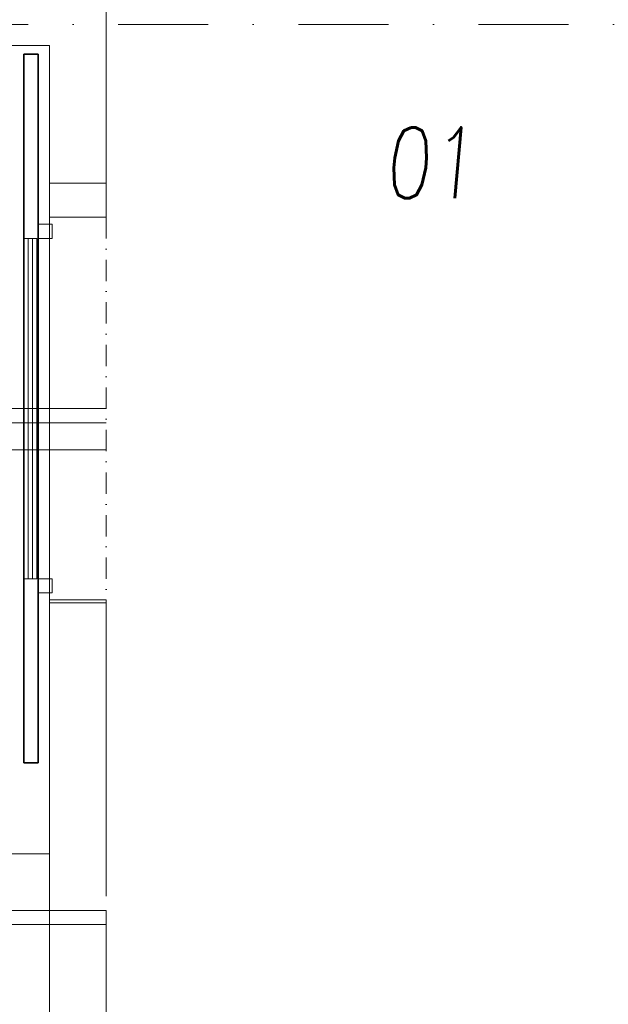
# Model space of a CAD drawing. Header units: millimetres. Extents: x 213386 to 506888, y 183055 to 450952.
# Tile 209 of 256: x 389872 to 391947, y 292676 to 296149. Entities that reach past the tile are written whole.
import ezdxf

# ---------------------------------------------------------------- set-up
doc = ezdxf.new("R2010")
doc.units = ezdxf.units.MM
doc.linetypes.add('CK_Čerchovaná 50', pattern=[6, 3, -1.5, 0, -1.5])
doc.linetypes.add('ČERCHOVANÁ', pattern=[25.4, 12.7, -6.35, 0, -6.35])
for name, color, linetype, lineweight in [('NOVA', 255, 'Continuous', 0), ('NOVÁ TENKÁ', 255, 'Continuous', 0), ('NOVÁ TLUSTÁ', 255, 'Continuous', 0), ('OSY', 255, 'Continuous', 0), ('POPIS2', 255, 'Continuous', 0), ('TENKA', 255, 'Continuous', 0), ('ŽB', 255, 'Continuous', 0)]:
    doc.layers.add(name, color=color, linetype=linetype, lineweight=lineweight)
doc.styles.add('CS-ROMANS', font='romans.shx', dxfattribs={"width": 0.75, "oblique": 5})

# ---------------------------------------------------------------- blocks, each defined once
blk = doc.blocks.new('ev výtah')
at = {"layer": 'NOVÁ TENKÁ'}
for p, q in [((29915.4, 10892.4), (29915.4, 13392.4)), ((30010.4, 10892.4), (30010.4, 13392.4)), ((30060.4, 11492.4), (30060.4, 10892.4)), ((29460.4, 11132.4), (29410.4, 11132.4)), ((29410.4, 11132.4), (29410.4, 11082.4)), ((29460.4, 11082.4), (29460.4, 11132.4)), ((30660.4, 11132.4), (30710.4, 11132.4)), ((30660.4, 11082.4), (30660.4, 11132.4)), ((30710.4, 11132.4), (30710.4, 11082.4)), ((29410.4, 11082.4), (29460.4, 11082.4)), ((29460.4, 11092.4), (30660.4, 11092.4)), ((30710.4, 11082.4), (30660.4, 11082.4))]:
    blk.add_line(p, q, dxfattribs=at)
at = {"layer": 'NOVÁ TENKÁ', "lineweight": 35}
for p, q in [((28810.4, 11132.4), (28810.4, 11182.4)), ((28810.4, 11182.4), (31310.4, 11182.4)), ((31310.4, 11182.4), (31310.4, 11132.4)), ((31310.4, 11132.4), (28810.4, 11132.4))]:
    blk.add_line(p, q, dxfattribs=at)
at = {"layer": 'NOVÁ TENKÁ'}
for points in [[(30060.4, 11137.4), (30060.4, 11182.4), (29460.4, 11182.4), (29460.4, 11137.4)], [(30660.4, 11137.4), (30660.4, 11182.4), (30060.4, 11182.4), (30060.4, 11137.4)]]:
    blk.add_lwpolyline(points, close=True, dxfattribs=at)
for points in [[(29460.4, 11167.4), (30060.4, 11167.4)], [(29460.4, 11152.4), (30060.4, 11152.4)], [(30060.4, 11167.4), (30660.4, 11167.4)], [(30060.4, 11152.4), (30660.4, 11152.4)]]:
    blk.add_lwpolyline(points, dxfattribs=at)

msp = doc.modelspace()

# ---------------------------------------------------------------- linework, layer by layer
at = {"layer": 'NOVA'}
for p, q in [((389976.6, 293207.2), (387876.6, 293207.2)), ((389976.6, 293007.2), (387876.6, 293007.2)), ((390026.5, 293007.2), (390026.5, 293007.2)), ((390176.6, 293007.2), (390176.6, 293007.2)), ((389976.6, 292957.2), (389076.6, 292957.2))]:
    msp.add_line(p, q, dxfattribs=at)
for points in [[(389976.6, 293007.2), (390176.5, 293007.2)], [(389976.6, 292957.2), (390176.5, 292957.2)], [(389976.6, 292007.2), (389976.6, 292957.2)], [(390176.5, 292007.2), (390176.5, 292957.2)]]:
    msp.add_lwpolyline(points, dxfattribs=at)
msp.add_arc((389976.6, 292957.2), 900, 180, 270, dxfattribs=at)
at = {"layer": 'NOVÁ TENKÁ', "ltscale": 5}
for p, q in [((389976.6, 293007.2), (389976.6, 292957.2)), ((390176.5, 293007.2), (390176.5, 292957.2))]:
    msp.add_line(p, q, dxfattribs=at)
at = {"layer": 'NOVÁ TLUSTÁ', "ltscale": 5}
for points in [[(389976.6, 295452.2), (390176.6, 295452.2), (390176.6, 295572.2), (389976.6, 295572.2)], [(389976.6, 294092.2), (390176.6, 294092.2), (390176.6, 294102.2), (389976.6, 294102.2)]]:
    msp.add_lwpolyline(points, close=True, dxfattribs=at)
at = {"layer": 'OSY', "linetype": 'ČERCHOVANÁ', "ltscale": 25}
msp.add_line((400063.2, 296132.2), (372424.2, 296132.2), dxfattribs=at)
at = {"layer": 'TENKA', "ltscale": 5}
msp.add_line((389976.6, 294092.2), (389976.6, 295452.2), dxfattribs=at)
at = {"layer": 'TENKA', "linetype": 'CK_Čerchovaná 50', "ltscale": 25}
msp.add_line((390176.6, 295452.2), (390176.6, 294092.2), dxfattribs=at)
at = {"layer": 'ŽB'}
for p, q in [((390176.6, 296759.7), (390176.6, 295572.2)), ((387876.6, 296057.2), (389976.6, 296057.2)), ((389976.6, 296057.2), (389976.6, 295572.2)), ((389976.6, 295572.2), (390176.6, 295572.2)), ((389976.6, 294092.2), (389976.6, 293007.2)), ((389976.6, 294092.2), (390176.6, 294092.2)), ((390176.6, 294092.2), (390176.6, 293057.2)), ((389976.6, 293207.2), (389681.6, 293207.2)), ((389976.6, 293007.2), (390176.6, 293007.2))]:
    msp.add_line(p, q, dxfattribs=at)

# ---------------------------------------------------------------- block references
at = {"layer": 'NOVÁ TENKÁ', "rotation": 90}
msp.add_blockref('ev výtah', (401069, 264716.7), dxfattribs=at)

# ---------------------------------------------------------------- texts
at = {"layer": 'POPIS2', "ltscale": 15, "style": 'CS-ROMANS', "oblique": 5, "width": 0.75}
msp.add_text('01', height=250, dxfattribs=at).set_placement((391157.5, 295519.1))

doc.saveas('drawing.dxf')
